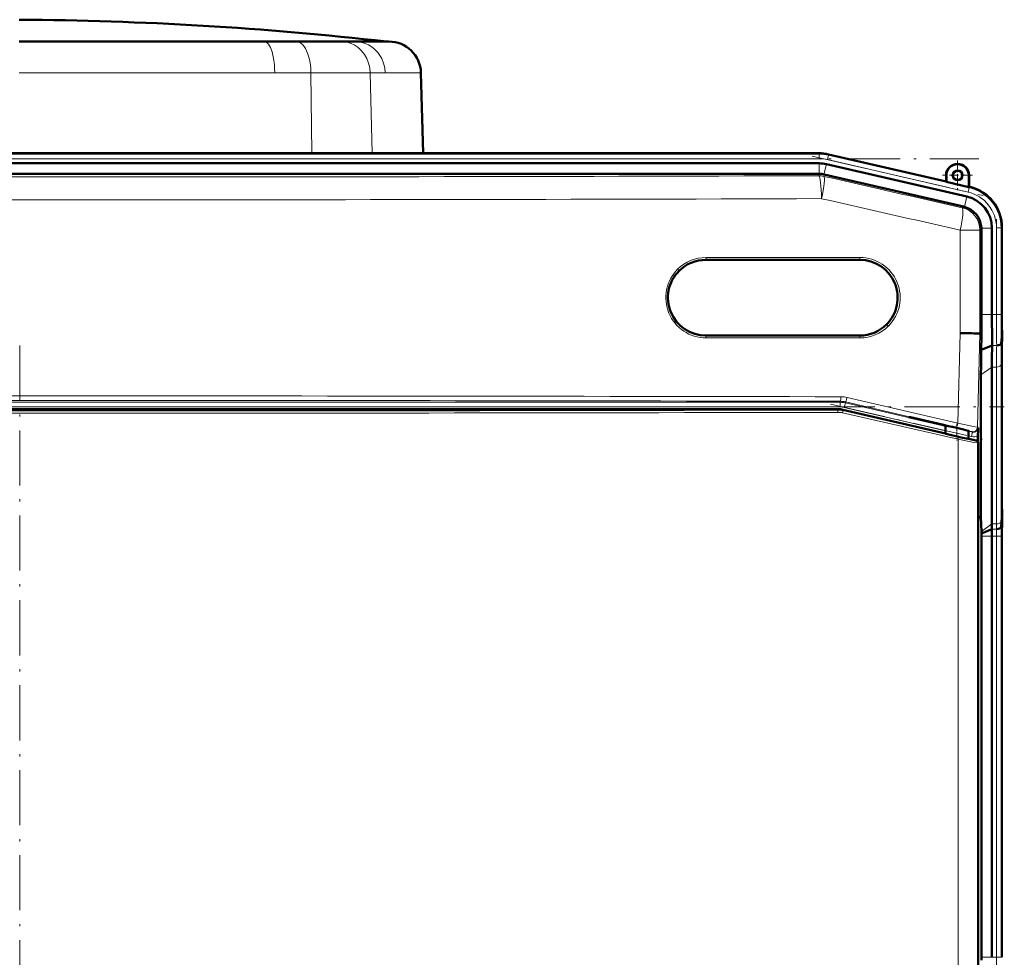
# Model space of a CAD drawing. Extents: x -1351 to 1763, y -1300 to 601.
# Tile 17 of 91: x -1068 to -853, y 380 to 584. Entities that reach past the tile are written whole.
import ezdxf

# ---------------------------------------------------------------- set-up
doc = ezdxf.new("R2010")
doc.units = 0
doc.linetypes.add('DASHDOT', pattern=[18.5, 12, -3, 0.5, -3])

msp = doc.modelspace()

# ---------------------------------------------------------------- linework, layer by layer
at = {"color": 7, "lineweight": 50}
for p, q in [((-987.68, 579.62), (-1067.63, 579.62)), ((-1051.87, 579.62), (-1067.63, 579.62)), ((-1014.29, 579.62), (-1051.87, 579.62)), ((-1007.26, 579.62), (-1014.29, 579.62)), ((-1003.59, 579.62), (-1007.26, 579.62)), ((-1001.4, 579.62), (-1003.59, 579.62)), ((-1001.38, 579.62), (-1001.4, 579.62)), ((-997.48, 579.62), (-1001.38, 579.62)), ((-994.56, 579.62), (-997.48, 579.62)), ((-989.6, 579.62), (-994.56, 579.62)), ((-988.98, 579.62), (-989.6, 579.62)), ((-987.17, 579.62), (-988.98, 579.62)), ((-987.63, 579.62), (-987.68, 579.62)), ((-979.71, 555.29), (-980.17, 572.8)), ((-893.5, 555.29), (-1241.56, 555.29)), ((-908.5, 555.29), (-1221.29, 555.29)), ((-908.5, 555.29), (-893.5, 555.29)), ((-908.5, 553.11), (-1221.29, 553.11)), ((-908.5, 553.11), (-893.5, 553.11)), ((-891.42, 555.05), (-865.85, 549.15)), ((-891.42, 555.05), (-865.85, 549.15)), ((-891.91, 552.92), (-861.34, 545.87)), ((-1241.54, 550.82), (-893.53, 550.82)), ((-893.53, 550.82), (-893.5, 550.82)), ((-862.03, 543.68), (-892.4, 550.69)), ((-865.85, 549.15), (-865.85, 550.49)), ((-865.78, 549.06), (-865.85, 549.15)), ((-865.78, 549.06), (-865.78, 550.49)), ((-865.78, 549.06), (-860.92, 547.94)), ((-860.92, 550.49), (-860.92, 547.94)), ((-860.85, 550.49), (-860.85, 547.99)), ((-860.92, 547.94), (-860.85, 547.99)), ((-860.85, 547.99), (-860.65, 547.95)), ((-858.15, 538.81), (-858.16, 538.98)), ((-858.15, 538.81), (-858.15, 520.18)), ((-855.87, 538.98), (-855.87, 520.18)), ((-853.68, 539.19), (-853.68, 520.18)), ((-853.68, 538.98), (-853.68, 520.18)), ((-918.16, 532.08), (-884.66, 532.08)), ((-884.66, 515.58), (-918.16, 515.58)), ((-858.83, 516.05), (-858.48, 516.05)), ((-858.14, 516.04), (-858.48, 516.05)), ((-853.66, 516.04), (-853.83, 513.85)), ((-855.83, 513.45), (-858.21, 512.46)), ((-853.68, 513.11), (-853.68, 478.97)), ((-853.68, 513.11), (-853.68, 478.97)), ((-855.87, 508.69), (-855.87, 474.55)), ((-858.25, 476.04), (-858.25, 507)), ((-889.42, 499.57), (-1245.63, 499.57)), ((-888.3, 499.44), (-865.97, 494.29)), ((-866.73, 496.11), (-873.98, 497.79)), ((-873.59, 497.79), (-873.98, 497.79)), ((-873.59, 497.79), (-866.73, 496.21)), ((-866.73, 496.21), (-865.32, 495.87)), ((-866.73, 496.11), (-866.73, 496.21)), ((-865.97, 495.94), (-866.73, 496.11)), ((-865.97, 496.03), (-865.97, 494.21)), ((-865.32, 495.87), (-864.61, 495.71)), ((-864.61, 495.71), (-864.47, 495.68)), ((-864.47, 495.68), (-863.48, 495.46)), ((-860.98, 494.85), (-860.98, 493.06)), ((-860.98, 493.14), (-860.87, 493.11)), ((-860.87, 493.11), (-860.3, 492.96)), ((-858.91, 493.77), (-858.94, 492.46)), ((-860.3, 492.96), (-859.28, 492.73)), ((-858.89, 492.24), (-858.89, 359.86)), ((-858.89, 476.05), (-858.25, 476.04)), ((-858.17, 472.92), (-858.25, 476.04)), ((-853.7, 476.04), (-853.88, 473.85)), ((-858.16, 472.5), (-858.17, 472.92)), ((-855.87, 473.45), (-858.16, 472.5)), ((-858.15, 471.9), (-858.16, 472.5)), ((-858.15, 380.18), (-858.15, 471.9)), ((-855.87, 471.9), (-855.87, 380.18)), ((-853.68, 471.9), (-853.68, 380.18)), ((-853.68, 471.9), (-853.68, 380.18)), ((-858.15, 380.18), (-858.16, 379.58))]:
    msp.add_line(p, q, dxfattribs=at)
at = {"color": 7, "lineweight": 18}
for p, q in [((-1051.38, 572.8), (-1067.63, 572.8)), ((-1012, 572.8), (-1051.38, 572.8)), ((-1004.13, 572.8), (-1012, 572.8)), ((-1004.13, 572.8), (-1003.93, 555.29)), ((-996.45, 572.8), (-1004.13, 572.8)), ((-996.4, 572.8), (-996.45, 572.8)), ((-994.41, 572.8), (-996.4, 572.8)), ((-991.22, 572.8), (-994.41, 572.8)), ((-991.22, 572.8), (-990.81, 555.29)), ((-987.95, 572.8), (-991.22, 572.8)), ((-980.17, 572.8), (-987.95, 572.8)), ((-893.5, 555.1), (-893.5, 555.29)), ((-1241.56, 555.1), (-893.5, 555.1)), ((-1241.56, 554.11), (-893.5, 554.11)), ((-893.5, 555.1), (-893.5, 554.11)), ((-893.5, 550.82), (-893.5, 553.11)), ((-891.46, 554.87), (-891.69, 553.9)), ((-891.69, 553.9), (-861.06, 546.83)), ((-891.46, 554.87), (-891.42, 555.05)), ((-891.46, 554.87), (-860.84, 547.8)), ((-892.43, 550.69), (-891.91, 552.92)), ((-893.57, 550.39), (-893.53, 550.82)), ((-892.4, 550.69), (-892.45, 550.26)), ((-865.78, 550.49), (-865.85, 550.49)), ((-860.92, 550.49), (-860.85, 550.49)), ((-860.84, 547.8), (-861.06, 546.83)), ((-860.84, 547.8), (-860.65, 547.95)), ((-861.86, 543.63), (-861.34, 545.87)), ((-862.35, 543.42), (-862.03, 543.68)), ((-862.78, 516.11), (-862.78, 538.55)), ((-858.48, 538.55), (-862.78, 538.55)), ((-858.15, 538.81), (-858.48, 538.55)), ((-858.48, 538.55), (-858.48, 516.05)), ((-858.16, 538.98), (-855.87, 538.98)), ((-854.87, 539.04), (-854.87, 520.18)), ((-854.87, 539.04), (-853.87, 539.04)), ((-853.68, 539.19), (-853.87, 539.04)), ((-853.87, 539.04), (-853.87, 520.18)), ((-884.6, 532.58), (-918.11, 532.58)), ((-858.15, 520.18), (-855.87, 520.18)), ((-855.87, 520.18), (-854.87, 520.18)), ((-853.87, 520.18), (-854.87, 520.18)), ((-853.87, 520.18), (-853.68, 520.18)), ((-918.11, 515.08), (-884.6, 515.08)), ((-863.29, 496.49), (-862.78, 516.11)), ((-858.48, 516.05), (-859.01, 495.61)), ((-854.83, 513.45), (-855.83, 513.45)), ((-855.87, 508.69), (-858.25, 507)), ((-854.87, 508.69), (-855.87, 508.69)), ((-854.87, 508.69), (-854.87, 474.55)), ((-853.87, 509.37), (-853.87, 475.23)), ((-887.4, 502.11), (-863.29, 496.49)), ((-1246.16, 501.06), (-888.9, 501.06)), ((-888.9, 500.06), (-1246.16, 500.06)), ((-889.44, 499.36), (-889.42, 499.57)), ((-888.9, 501.06), (-888.87, 501.27)), ((-888.9, 500.06), (-888.9, 501.06)), ((-888, 499.95), (-887.77, 500.93)), ((-865.97, 494.87), (-888, 499.95)), ((-887.75, 501.14), (-887.77, 500.93)), ((-887.77, 500.93), (-865.97, 495.89)), ((-863.66, 495.52), (-887.75, 501.14)), ((-863.25, 493.01), (-888.37, 498.75)), ((-888.3, 499.44), (-888.32, 499.24)), ((-888.32, 499.24), (-863.21, 493.5)), ((-859.01, 495.61), (-858.89, 495.49)), ((-860.98, 494.74), (-860.11, 494.54)), ((-860.34, 493.57), (-860.98, 493.72)), ((-860.34, 493.57), (-860.11, 494.54)), ((-860.11, 494.54), (-860.24, 494.66)), ((-863.25, 359.08), (-863.25, 493.01)), ((-859.33, 492.68), (-859.28, 492.73)), ((-858.89, 492.24), (-858.95, 492.2)), ((-858.95, 492.2), (-858.95, 359.9)), ((-853.7, 476.04), (-853.66, 476.04)), ((-855.87, 474.55), (-858.17, 472.92)), ((-854.87, 474.55), (-855.87, 474.55)), ((-855.87, 471.9), (-858.15, 471.9)), ((-854.87, 473.45), (-855.87, 473.45)), ((-854.87, 471.9), (-855.87, 471.9)), ((-854.87, 471.9), (-853.87, 471.9)), ((-854.87, 471.9), (-854.87, 380.18)), ((-853.68, 471.9), (-853.87, 471.9)), ((-853.87, 471.9), (-853.87, 380.18)), ((-855.87, 380.18), (-858.15, 380.18)), ((-854.87, 380.18), (-855.87, 380.18)), ((-854.87, 380.18), (-853.87, 380.18)), ((-853.68, 380.18), (-853.87, 380.18))]:
    msp.add_line(p, q, dxfattribs=at)
at = {"color": 7, "linetype": 'DASHDOT', "lineweight": 18}
for p, q in [((-1276.37, 554.11), (-858.69, 554.11)), ((-895.01, 554.66), (-857.74, 546.06)), ((-854.87, 540.92), (-854.87, 518.3)), ((-1067.53, 513.43), (-1067.53, 338.67)), ((-1281.89, 500.06), (-853.17, 500.06)), ((-891.02, 500.65), (-857.32, 492.87)), ((-854.87, 481.07), (-854.87, 371.01))]:
    msp.add_line(p, q, dxfattribs=at)
at = {"color": 7, "linetype": 'DASHDOT', "lineweight": 18, "ltscale": 0.1625}
for p, q in [((-863.35, 553.74), (-863.35, 547.24)), ((-860.1, 550.49), (-866.6, 550.49))]:
    msp.add_line(p, q, dxfattribs=at)
at = {"color": 7, "linetype": 'DASHDOT', "lineweight": 18, "ltscale": 0.08985}
msp.add_line((-863.48, 496.33), (-863.48, 492.73), dxfattribs=at)
at = {"color": 7, "linetype": 'DASHDOT', "lineweight": 18, "ltscale": 0.019627}
msp.add_line((-863.48, 495.52), (-863.48, 494.74), dxfattribs=at)
at = {"color": 7, "lineweight": 18}
for points in [[(-1014.29, 579.62), (-1013.98, 579.55), (-1013.67, 579.36), (-1013.38, 579.04), (-1013.16, 578.7), (-1012.95, 578.3), (-1012.6, 577.36), (-1012.34, 576.3), (-1012.2, 575.48), (-1012.09, 574.64), (-1012.02, 573.73), (-1012, 572.8)], [(-1007.26, 579.62), (-1007.02, 579.6), (-1006.78, 579.54), (-1006.54, 579.43), (-1006.31, 579.28), (-1005.87, 578.89), (-1005.58, 578.53), (-1005.33, 578.12), (-1005.08, 577.63), (-1004.86, 577.09), (-1004.51, 575.97), (-1004.31, 574.95), (-1004.18, 573.89), (-1004.13, 572.8)], [(-997.48, 579.62), (-996.75, 579.57), (-996.04, 579.43), (-995.34, 579.2), (-994.68, 578.88), (-994.25, 578.62), (-993.84, 578.32), (-993.46, 577.98), (-993.1, 577.62), (-992.46, 576.81), (-991.95, 575.9), (-991.56, 574.91), (-991.32, 573.87), (-991.22, 572.8)], [(-994.56, 579.62), (-993.79, 579.57), (-993.03, 579.43), (-992.3, 579.2), (-991.59, 578.88), (-991, 578.52), (-990.44, 578.1), (-989.93, 577.62), (-989.58, 577.23), (-989.26, 576.81), (-988.97, 576.36), (-988.71, 575.89), (-988.31, 574.91), (-988.05, 573.87), (-987.95, 572.8)], [(-860.24, 494.66), (-860.24, 494.66), (-860.26, 494.67), (-860.38, 494.71), (-862.05, 495.14), (-863.66, 495.52)], [(-863.29, 496.49), (-859.86, 495.81), (-859.07, 495.63), (-859.02, 495.61), (-859.01, 495.61)], [(-863.21, 493.5), (-860.91, 492.99), (-859.53, 492.7), (-859.36, 492.68), (-859.34, 492.68), (-859.33, 492.68), (-859.33, 492.68)], [(-858.95, 492.2), (-858.95, 492.19), (-858.96, 492.19), (-859.06, 492.2), (-859.81, 492.33), (-863.25, 493.01)]]:
    msp.add_lwpolyline(points, dxfattribs=at)
at = {"color": 7, "lineweight": 50}
for points in [[(-863.48, 495.46), (-862.03, 495.11), (-861.06, 494.87), (-860.9, 494.82), (-860.88, 494.81), (-860.88, 494.81)], [(-865.97, 494.21), (-865.97, 494.21), (-865.97, 494.21), (-865.94, 494.2), (-865.57, 494.1), (-862.57, 493.38), (-861.03, 493.06), (-860.99, 493.06), (-860.99, 493.06), (-860.98, 493.06)], [(-860.88, 494.81), (-860.88, 494.81), (-860.88, 494.81), (-860.89, 494.81), (-860.98, 494.82)]]:
    msp.add_lwpolyline(points, dxfattribs=at)
for radius in [1.07, 1]:
    msp.add_circle((-863.35, 550.49), radius, dxfattribs=at)
for centre, radius, start, end in [((-1072.43, -171.03), 755.42, 83.55862, 89.63619), ((-987.17, 572.62), 7, 1.4987, 90.0013), ((-893.5, 546.04), 9.25, 77.0008, 89.9996), ((-893.5, 546.04), 9.25, 77.0007, 89.9996), ((-893.5, 546.04), 7.06, 77.0006, 89.9996), ((-863.35, 550.49), 2.5, 0, 180), ((-863.35, 550.49), 2.43, 360, 180), ((-862.93, 538.98), 9.25, 359.9943, 77.0057), ((-862.67, 539.19), 8.99, 359.9916, 77.0084), ((-862.93, 538.98), 7.06, 359.9966, 77.0032), ((-863.16, 538.8), 5.01, 2.1031, 74.9072), ((-918.16, 523.83), 8.25, 90, 134.9612), ((-884.66, 523.83), 8.25, 314.9294, 90), ((-918.16, 523.83), 8.25, 134.9699, 270), ((-165.66, 520.16), 692.49, 179.99805, 180.34055), ((-285.62, 520.04), 570.24, 179.9861, 180.6624), ((-506.1, 520.09), 347.59, 179.9856, 180.6685), ((-884.66, 523.83), 8.25, 270, 314.9153), ((-878.28, -690.69), 1206.9, 89.07649, 89.26402), ((-247.37, 503.2), 610.9, 178.79561, 179.13148), ((-646.46, 512.86), 207.22, 179.1215, 179.9313), ((-466.79, 506.54), 391.46, 179.1331, 179.9319), ((-516.09, 508.29), 339.78, 179.1293, 179.9319), ((-919.41, 495.3), 60.52, 358.5511, 0.1764), ((-859.39, 492.24), 0.5, 359.998, 77.002), ((-1066.1, 479.21), 212.42, 359.1437, 359.9337), ((-646.32, 479.22), 207.36, 180.0695, 180.8788), ((-1211.4, 471.98), 357.71, 359.9872, 0.6507), ((-506.6, 471.99), 347.08, 179.3309, 180.0147), ((-935.69, 474.64), 79.82, 359.1476, 359.9359), ((-990.66, 471.93), 134.79, 359.9876, 0.6479)]:
    msp.add_arc(centre, radius, start, end, dxfattribs=at)
at = {"color": 7, "lineweight": 18}
for centre, radius, start, end in [((-893.5, 546.04), 9.06, 77.0008, 89.9996), ((-893.5, 546.04), 8.06, 77.0006, 89.9996), ((-1067.53, 56199.43), 55649.31, 269.820896, 270.179106), ((11803.6, 56320.92), 57197.52, 257.175313, 257.206234), ((-862.86, 539.04), 7.99, 359.9916, 77.0084), ((-862.86, 539.04), 8.99, 359.9997, 77.0003), ((-1067.53, 56574.69), 56029.56, 269.821504, 270.178498), ((11842.13, 56678.99), 57560.09, 257.2175922, 257.2484236), ((-918.11, 523.83), 8.75, 89.9957, 134.9539), ((-884.59, 523.83), 8.75, 314.9196, 90.0213), ((-918.11, 523.83), 8.75, 134.9606, 270.0213), ((-285.76, 520.04), 569.11, 179.986, 180.6637), ((-319.89, 520.05), 533.98, 179.9859, 180.6653), ((-884.6, 523.83), 8.75, 269.9957, 314.9129), ((-515.73, 508.29), 339.14, 179.1277, 179.9318), ((-535.62, 508.99), 318.25, 179.1257, 179.9316), ((-1067.53, -83310.12), 83812.57, 89.8777831, 90.1222151), ((-888.76, 496.27), 5.99, 76.8712, 89.8909), ((-1067.53, -83196.58), 83698.04, 89.8777011, 90.122297), ((-888.9, 496.05), 5, 77.0066, 89.9934), ((-888.9, 496.05), 4, 77.0047, 89.9953), ((-888.89, 496.27), 5, 76.8528, 89.8509), ((-1067.53, 84284.62), 83785.95, 269.8781811, 270.1218207), ((-1067.53, 84227.72), 83728.55, 269.8781333, 270.1218617), ((-889.43, 494.36), 5, 77.1098, 90.1116), ((-889.37, 494.37), 4.49, 77.1108, 90.1395), ((-859.89, 495.52), 0.999, 256.9181, 358.54), ((-859.89, 495.52), 2, 256.9951, 299.3366), ((-859.45, 492.2), 0.5, 0.0159, 76.9841), ((-935.3, 474.64), 80.44, 359.1546, 359.9369), ((-955.13, 475.34), 101.27, 359.1557, 359.937), ((-1025.34, 471.93), 171.47, 359.9884, 0.6411), ((-991.03, 471.92), 136.17, 359.9884, 0.642)]:
    msp.add_arc(centre, radius, start, end, dxfattribs=at)
for centre, major_axis, ratio, start_param, end_param in [((-893.57, 545.39), (4.97, -0.57), 0.999653, 1.457389, 1.684204), ((-893.57, 545.39), (0.02, -5), 0.119003, 1.570423, 3.115225), ((-893.57, 545.39), (-1.11, -4.88), 0.116076, 1.597214, 3.115235), ((-863.47, 538.55), (-1.11, -4.88), 0.136195, 1.601714, 3.115166), ((-863.47, 538.55), (3.11, -3.91), 0.999441, 0.899117, 2.242476), ((-918.16, 532.58), (0, -0.5), 0.101872, 0, 1.570796), ((-884.66, 532.58), (0, 0.5), 0.124719, 3.141593, 4.712389), ((-924.34, 530.02), (0.353, -0.354), 0.069254, 0.000014, 1.501741), ((-878.48, 517.64), (0.353, -0.354), 0.091666, 1.479613, 3.141593), ((-918.16, 515.08), (0, 0.5), 0.101872, 4.712389, 6.283185), ((-884.66, 515.08), (0, -0.5), 0.124719, 1.570796, 3.141593), ((-854.87, 509.4), (-1, 0), 0.707107, 1.570796, 3.106686), ((-888.87, 502.27), (0, -1), 0.121885, 0.017584, 1.571058), ((-887.53, 502.11), (-0.227, -0.974), 0.119647, 0.01758, 1.598677), ((-889.44, 498.86), (0.001, -0.5), 0.121453, 1.570537, 3.124009), ((-888.43, 498.75), (-0.111, -0.487), 0.119115, 1.598027, 3.124014), ((-863.43, 496.49), (-0.227, -0.974), 0.135666, 0.017616, 1.602449), ((-860.01, 495.63), (0.682, 0.732), 0.99939, 3.664878, 5.435811), ((-863.32, 493.01), (-0.111, -0.487), 0.135841, 1.601805, 3.123976), ((-854.87, 475.26), (-1, 0), 0.707107, 1.570796, 3.106686)]:
    msp.add_ellipse(centre, major_axis=major_axis, ratio=ratio, start_param=start_param, end_param=end_param, dxfattribs=at)
at = {"color": 7, "lineweight": 50}
for centre, major_axis, ratio, start_param, end_param in [((-893.53, 545.82), (4.97, -0.57), 0.999653, 1.457389, 1.679108), ((-863.15, 538.81), (-3.11, 3.91), 0.999441, 5.34848, 5.384068), ((-854.83, 513.86), (1, 0), 0.414186, 4.715241, 6.251123), ((-889.42, 494.57), (4.97, -0.57), 0.999846, 1.457367, 1.684225), ((-854.88, 473.87), (1, 0), 0.414343, 4.715179, 6.251104)]:
    msp.add_ellipse(centre, major_axis=major_axis, ratio=ratio, start_param=start_param, end_param=end_param, dxfattribs=at)

doc.saveas('drawing.dxf')
